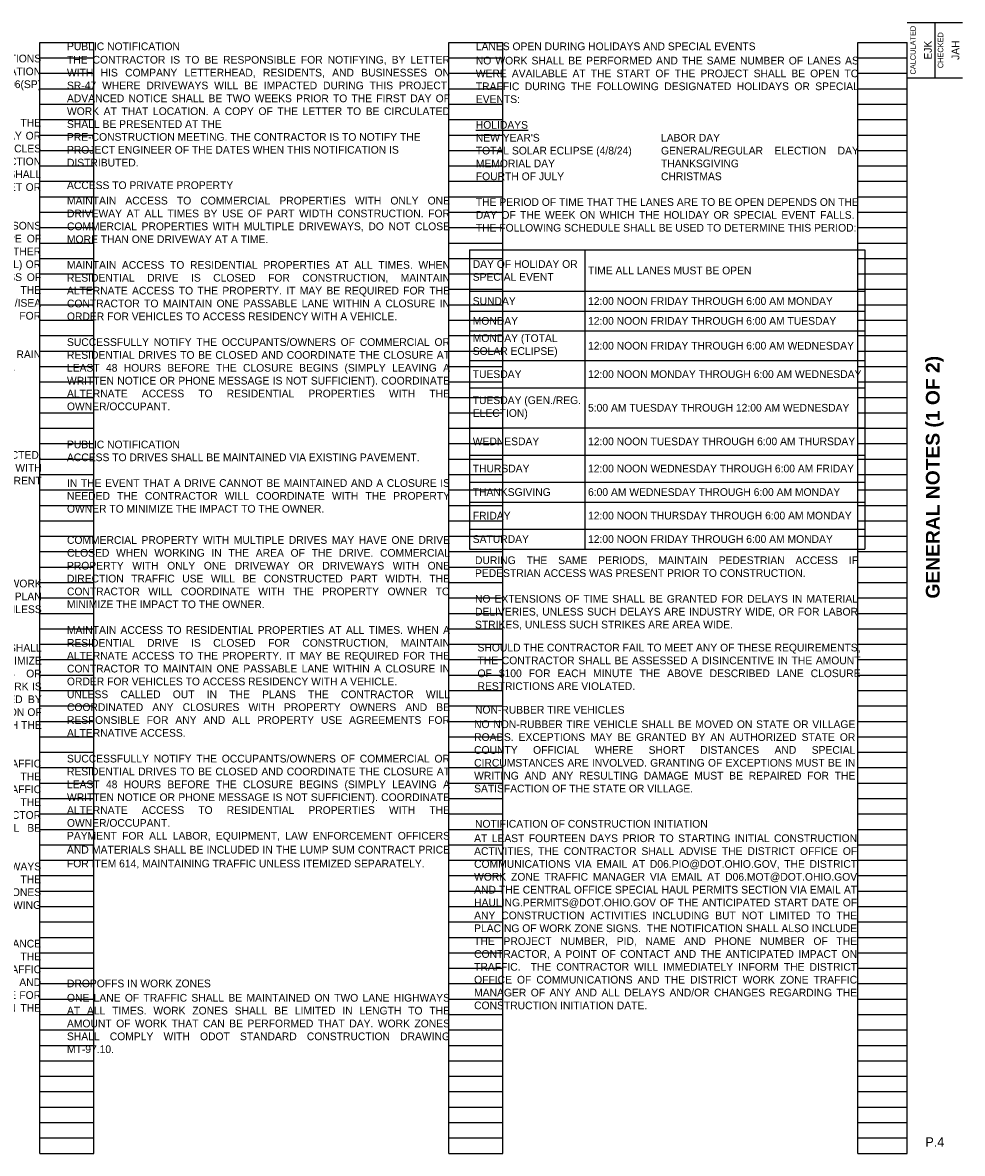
# Paper-space layout 'GENERAL NOTES 1' of a CAD drawing. Header units: feet. Extents: x 2 to 54.8, y -15.3 to 22.7.
# Tile 2 of 4: x 16.4 to 33.5, y 1 to 21.5. Entities that reach past the tile are written whole.
import ezdxf
from ezdxf.enums import TextEntityAlignment as Align

# ---------------------------------------------------------------- set-up
doc = ezdxf.new("R2010")
doc.units = ezdxf.units.FT
doc.header["$MEASUREMENT"] = 0
doc.layers.add('SH_Border', color=7, linetype='Continuous')
doc.layers.add('SH_Text', color=7, linetype='Continuous')
doc.styles.add('Slanted-Normal', font='font31.shx', dxfattribs={"height": 0.14})
doc.styles.get("Standard").update_dxf_attribs({"font": 'arial.ttf'})
doc.styles.add('Straight-Normal', font='font30.shx', dxfattribs={"height": 0.14})
doc.styles.add('Straight-Sub Title', font='font30.shx', dxfattribs={"height": 0.17})

# ---------------------------------------------------------------- blocks, each defined once
blk = doc.blocks.new('*T882')
at = {"layer": 'SH_Text', "color": 0, "linetype": 'ByBlock', "lineweight": -2, "transparency": 16777216}
for p, q in [((0, 0), (7.176, 0)), ((0, 0), (0, -5.429)), ((2.092, 0), (2.092, -5.429)), ((7.176, 0), (7.176, -5.429)), ((0, -0.75), (7.176, -0.75)), ((0, -1.11), (7.176, -1.11)), ((0, -1.47), (7.176, -1.47)), ((0, -2.009), (7.176, -2.009)), ((0, -2.503), (7.176, -2.503)), ((0, -3.229), (7.176, -3.229)), ((0, -3.723), (7.176, -3.723)), ((0, -4.216), (7.176, -4.216)), ((0, -4.576), (7.176, -4.576)), ((0, -5.069), (7.176, -5.069)), ((0, -5.429), (7.176, -5.429))]:
    blk.add_line(p, q, dxfattribs=at)
at = {"layer": 'SH_Text', "color": 0, "transparency": 16777216, "char_height": 0.14, "attachment_point": 4}
for s, insert, width in [('{\\Ffont31|c0;DAY OF HOLIDAY OR SPECIAL EVENT}', (0.06, -0.375), 1.97232), ('{\\Ffont31|c0;TIME ALL LANES MUST BE OPEN}', (2.152, -0.375), 4.96319), ('{\\Ffont31|c0;SUNDAY}', (0.06, -0.93), 1.97232), ('{\\Ffont31|c0;12:00 NOON FRIDAY THROUGH 6:00 AM MONDAY}', (2.152, -0.93), 4.96319), ('{\\Ffont31|c0;MONDAY}', (0.06, -1.29), 1.97232), ('{\\Ffont31|c0;12:00 NOON FRIDAY THROUGH 6:00 AM TUESDAY}', (2.152, -1.29), 4.96319), ('{\\Ffont31|c0;MONDAY (TOTAL SOLAR ECLIPSE)}', (0.06, -1.74), 1.97232), ('{\\Ffont31|c0;12:00 NOON FRIDAY THROUGH 6:00 AM WEDNESDAY}', (2.152, -1.74), 4.96319), ('{\\Ffont31|c0;TUESDAY}', (0.06, -2.256), 1.97232), ('{\\Ffont31|c0;12:00 NOON MONDAY THROUGH 6:00 AM WEDNESDAY}', (2.152, -2.256), 4.96319), ('{\\Ffont31|c0;TUESDAY (GEN./REG. ELECTION)}', (0.06, -2.866), 1.97232), ('{\\Ffont31|c0;5:00 AM TUESDAY THROUGH 12:00 AM WEDNESDAY}', (2.152, -2.866), 4.96319), ('{\\Ffont31|c0;WEDNESDAY}', (0.06, -3.476), 1.97232), ('{\\Ffont31|c0;12:00 NOON TUESDAY THROUGH 6:00 AM THURSDAY}', (2.152, -3.476), 4.96319), ('{\\Ffont31|c0;THURSDAY}', (0.06, -3.969), 1.97232), ('{\\Ffont31|c0;12:00 NOON WEDNESDAY THROUGH 6:00 AM FRIDAY}', (2.152, -3.969), 4.96319), ('{\\Ffont31|c0;THANKSGIVING}', (0.06, -4.396), 1.97232), ('{\\Ffont31|c0;6:00 AM WEDNESDAY THROUGH 6:00 AM MONDAY}', (2.152, -4.396), 4.96319), ('{\\Ffont31|c0;FRIDAY}', (0.06, -4.823), 1.97232), ('{\\Ffont31|c0;12:00 NOON THURSDAY THROUGH 6:00 AM MONDAY}', (2.152, -4.823), 4.96319), ('{\\Ffont31|c0;SATURDAY}', (0.06, -5.249), 1.97232), ('{\\Ffont31|c0;12:00 NOON FRIDAY THROUGH 6:00 AM MONDAY}', (2.152, -5.249), 4.96319)]:
    blk.add_mtext(s, dxfattribs=dict(at, insert=insert, width=width))

psp = doc.layouts.new('GENERAL NOTES 1')

# ---------------------------------------------------------------- linework, layer by layer
at = {"layer": 'Defpoints', "color": 3, "linetype": 'Continuous'}
for p, q in [((16.76, 0.98), (16.76, 21.14)), ((16.76, 21.14), (17.74, 21.14)), ((17.74, 0.98), (17.74, 21.14)), ((24.18, 0.98), (24.18, 21.14)), ((24.18, 21.14), (25.16, 21.14)), ((25.16, 0.98), (25.16, 21.14)), ((31.6, 0.98), (31.6, 21.14)), ((31.6, 21.14), (32.5, 21.14)), ((32.5, 0.98), (32.5, 21.14)), ((16.76, 20.86), (17.74, 20.86)), ((24.18, 20.86), (25.16, 20.86)), ((31.6, 20.86), (32.5, 20.86)), ((16.76, 20.58), (17.74, 20.58)), ((24.18, 20.58), (25.16, 20.58)), ((31.6, 20.58), (32.5, 20.58)), ((16.76, 20.3), (17.74, 20.3)), ((24.18, 20.3), (25.16, 20.3)), ((31.6, 20.3), (32.5, 20.3)), ((16.76, 20.02), (17.74, 20.02)), ((24.18, 20.02), (25.16, 20.02)), ((31.6, 20.02), (32.5, 20.02)), ((16.76, 19.74), (17.74, 19.74)), ((24.18, 19.74), (25.16, 19.74)), ((31.6, 19.74), (32.5, 19.74)), ((16.76, 19.46), (17.74, 19.46)), ((24.18, 19.46), (25.16, 19.46)), ((31.6, 19.46), (32.5, 19.46)), ((16.76, 19.18), (17.74, 19.18)), ((24.18, 19.18), (25.16, 19.18)), ((31.6, 19.18), (32.5, 19.18)), ((16.76, 18.9), (17.74, 18.9)), ((24.18, 18.9), (25.16, 18.9)), ((31.6, 18.9), (32.5, 18.9)), ((16.76, 18.62), (17.74, 18.62)), ((24.18, 18.62), (25.16, 18.62)), ((31.6, 18.62), (32.5, 18.62)), ((16.76, 18.34), (17.74, 18.34)), ((24.18, 18.34), (25.16, 18.34)), ((31.6, 18.34), (32.5, 18.34)), ((16.76, 18.06), (17.74, 18.06)), ((24.18, 18.06), (25.16, 18.06)), ((31.6, 18.06), (32.5, 18.06)), ((16.76, 17.78), (17.74, 17.78)), ((24.18, 17.78), (25.16, 17.78)), ((31.6, 17.78), (32.5, 17.78)), ((16.76, 17.5), (17.74, 17.5)), ((24.18, 17.5), (25.16, 17.5)), ((31.6, 17.5), (32.5, 17.5)), ((16.76, 17.22), (17.74, 17.22)), ((24.18, 17.22), (25.16, 17.22)), ((31.6, 17.22), (32.5, 17.22)), ((16.76, 16.94), (17.74, 16.94)), ((24.18, 16.94), (25.16, 16.94)), ((31.6, 16.94), (32.5, 16.94)), ((16.76, 16.66), (17.74, 16.66)), ((24.18, 16.66), (25.16, 16.66)), ((31.6, 16.66), (32.5, 16.66)), ((16.76, 16.38), (17.74, 16.38)), ((24.18, 16.38), (25.16, 16.38)), ((31.6, 16.38), (32.5, 16.38)), ((16.76, 16.1), (17.74, 16.1)), ((24.18, 16.1), (25.16, 16.1)), ((31.6, 16.1), (32.5, 16.1)), ((16.76, 15.82), (17.74, 15.82)), ((24.18, 15.82), (25.16, 15.82)), ((31.6, 15.82), (32.5, 15.82)), ((16.76, 15.54), (17.74, 15.54)), ((24.18, 15.54), (25.16, 15.54)), ((31.6, 15.54), (32.5, 15.54)), ((16.76, 15.26), (17.74, 15.26)), ((24.18, 15.26), (25.16, 15.26)), ((31.6, 15.26), (32.5, 15.26)), ((16.76, 14.98), (17.74, 14.98)), ((24.18, 14.98), (25.16, 14.98)), ((31.6, 14.98), (32.5, 14.98)), ((16.76, 14.7), (17.74, 14.7)), ((24.18, 14.7), (25.16, 14.7)), ((31.6, 14.7), (32.5, 14.7)), ((16.76, 14.42), (17.74, 14.42)), ((24.18, 14.42), (25.16, 14.42)), ((31.6, 14.42), (32.5, 14.42)), ((16.76, 14.14), (17.74, 14.14)), ((24.18, 14.14), (25.16, 14.14)), ((31.6, 14.14), (32.5, 14.14)), ((16.76, 13.86), (17.74, 13.86)), ((24.18, 13.86), (25.16, 13.86)), ((31.6, 13.86), (32.5, 13.86)), ((16.76, 13.58), (17.74, 13.58)), ((24.18, 13.58), (25.16, 13.58)), ((31.6, 13.58), (32.5, 13.58)), ((16.76, 13.3), (17.74, 13.3)), ((24.18, 13.3), (25.16, 13.3)), ((31.6, 13.3), (32.5, 13.3)), ((16.76, 13.02), (17.74, 13.02)), ((24.18, 13.02), (25.16, 13.02)), ((31.6, 13.02), (32.5, 13.02)), ((16.76, 12.74), (17.74, 12.74)), ((24.18, 12.74), (25.16, 12.74)), ((31.6, 12.74), (32.5, 12.74)), ((16.76, 12.46), (17.74, 12.46)), ((24.18, 12.46), (25.16, 12.46)), ((31.6, 12.46), (32.5, 12.46)), ((16.76, 12.18), (17.74, 12.18)), ((24.18, 12.18), (25.16, 12.18)), ((31.6, 12.18), (32.5, 12.18)), ((16.76, 11.9), (17.74, 11.9)), ((24.18, 11.9), (25.16, 11.9)), ((31.6, 11.9), (32.5, 11.9)), ((16.76, 11.62), (17.74, 11.62)), ((24.18, 11.62), (25.16, 11.62)), ((31.6, 11.62), (32.5, 11.62)), ((16.76, 11.34), (17.74, 11.34)), ((24.18, 11.34), (25.16, 11.34)), ((31.6, 11.34), (32.5, 11.34)), ((16.76, 11.06), (17.74, 11.06)), ((24.18, 11.06), (25.16, 11.06)), ((31.6, 11.06), (32.5, 11.06)), ((16.76, 10.78), (17.74, 10.78)), ((24.18, 10.78), (25.16, 10.78)), ((31.6, 10.78), (32.5, 10.78)), ((16.76, 10.5), (17.74, 10.5)), ((24.18, 10.5), (25.16, 10.5)), ((31.6, 10.5), (32.5, 10.5)), ((16.76, 10.22), (17.74, 10.22)), ((24.18, 10.22), (25.16, 10.22)), ((31.6, 10.22), (32.5, 10.22)), ((16.76, 9.94), (17.74, 9.94)), ((24.18, 9.94), (25.16, 9.94)), ((31.6, 9.94), (32.5, 9.94)), ((16.76, 9.66), (17.74, 9.66)), ((24.18, 9.66), (25.16, 9.66)), ((31.6, 9.66), (32.5, 9.66)), ((16.76, 9.38), (17.74, 9.38)), ((24.18, 9.38), (25.16, 9.38)), ((31.6, 9.38), (32.5, 9.38)), ((16.76, 9.1), (17.74, 9.1)), ((24.18, 9.1), (25.16, 9.1)), ((31.6, 9.1), (32.5, 9.1)), ((16.76, 8.82), (17.74, 8.82)), ((24.18, 8.82), (25.16, 8.82)), ((31.6, 8.82), (32.5, 8.82)), ((16.76, 8.54), (17.74, 8.54)), ((24.18, 8.54), (25.16, 8.54)), ((31.6, 8.54), (32.5, 8.54)), ((16.76, 8.26), (17.74, 8.26)), ((24.18, 8.26), (25.16, 8.26)), ((31.6, 8.26), (32.5, 8.26)), ((16.76, 7.98), (17.74, 7.98)), ((24.18, 7.98), (25.16, 7.98)), ((31.6, 7.98), (32.5, 7.98)), ((16.76, 7.7), (17.74, 7.7)), ((24.18, 7.7), (25.16, 7.7)), ((31.6, 7.7), (32.5, 7.7)), ((16.76, 7.42), (17.74, 7.42)), ((24.18, 7.42), (25.16, 7.42)), ((31.6, 7.42), (32.5, 7.42)), ((16.76, 7.14), (17.74, 7.14)), ((24.18, 7.14), (25.16, 7.14)), ((31.6, 7.14), (32.5, 7.14)), ((16.76, 6.86), (17.74, 6.86)), ((24.18, 6.86), (25.16, 6.86)), ((31.6, 6.86), (32.5, 6.86)), ((16.76, 6.58), (17.74, 6.58)), ((24.18, 6.58), (25.16, 6.58)), ((31.6, 6.58), (32.5, 6.58)), ((16.76, 6.3), (17.74, 6.3)), ((24.18, 6.3), (25.16, 6.3)), ((31.6, 6.3), (32.5, 6.3)), ((16.76, 6.02), (17.74, 6.02)), ((24.18, 6.02), (25.16, 6.02)), ((31.6, 6.02), (32.5, 6.02)), ((16.76, 5.74), (17.74, 5.74)), ((24.18, 5.74), (25.16, 5.74)), ((31.6, 5.74), (32.5, 5.74)), ((16.76, 5.46), (17.74, 5.46)), ((24.18, 5.46), (25.16, 5.46)), ((31.6, 5.46), (32.5, 5.46)), ((16.76, 5.18), (17.74, 5.18)), ((24.18, 5.18), (25.16, 5.18)), ((31.6, 5.18), (32.5, 5.18)), ((16.76, 4.9), (17.74, 4.9)), ((24.18, 4.9), (25.16, 4.9)), ((31.6, 4.9), (32.5, 4.9)), ((16.76, 4.62), (17.74, 4.62)), ((24.18, 4.62), (25.16, 4.62)), ((31.6, 4.62), (32.5, 4.62)), ((16.76, 4.34), (17.74, 4.34)), ((24.18, 4.34), (25.16, 4.34)), ((31.6, 4.34), (32.5, 4.34)), ((16.76, 4.06), (17.74, 4.06)), ((24.18, 4.06), (25.16, 4.06)), ((31.6, 4.06), (32.5, 4.06)), ((16.76, 3.78), (17.74, 3.78)), ((24.18, 3.78), (25.16, 3.78)), ((31.6, 3.78), (32.5, 3.78)), ((16.76, 3.5), (17.74, 3.5)), ((24.18, 3.5), (25.16, 3.5)), ((31.6, 3.5), (32.5, 3.5)), ((16.76, 3.22), (17.74, 3.22)), ((24.18, 3.22), (25.16, 3.22)), ((31.6, 3.22), (32.5, 3.22)), ((16.76, 2.94), (17.74, 2.94)), ((24.18, 2.94), (25.16, 2.94)), ((31.6, 2.94), (32.5, 2.94)), ((16.76, 2.66), (17.74, 2.66)), ((24.18, 2.66), (25.16, 2.66)), ((31.6, 2.66), (32.5, 2.66)), ((16.76, 2.38), (17.74, 2.38)), ((24.18, 2.38), (25.16, 2.38)), ((31.6, 2.38), (32.5, 2.38)), ((16.76, 2.1), (17.74, 2.1)), ((24.18, 2.1), (25.16, 2.1)), ((31.6, 2.1), (32.5, 2.1)), ((16.76, 1.82), (17.74, 1.82)), ((24.18, 1.82), (25.16, 1.82)), ((31.6, 1.82), (32.5, 1.82)), ((16.76, 1.54), (17.74, 1.54)), ((24.18, 1.54), (25.16, 1.54)), ((31.6, 1.54), (32.5, 1.54)), ((16.76, 1.26), (17.74, 1.26)), ((24.18, 1.26), (25.16, 1.26)), ((31.6, 1.26), (32.5, 1.26)), ((16.76, 0.98), (17.74, 0.98)), ((24.18, 0.98), (25.16, 0.98)), ((31.6, 0.98), (32.5, 0.98))]:
    psp.add_line(p, q, dxfattribs=at)
at = {"layer": 'SH_Border', "color": 7, "linetype": 'Continuous'}
for p, q in [((32.5, 21.5), (33.5, 21.5)), ((33, 21.5), (33, 20.5)), ((32.5, 20.5), (33.5, 20.5))]:
    psp.add_line(p, q, dxfattribs=at)

# ---------------------------------------------------------------- block references
psp.add_blockref('*T882', (24.554, 17.376))

# ---------------------------------------------------------------- texts
at = {"insert": (33, 13.25), "char_height": 0.25, "width": 6.15215, "attachment_point": 5, "rotation": 90}
psp.add_mtext('\\pxqc;{\\fArial|b1|i0|c0|p34;GENERAL NOTES (1 OF 2)}', dxfattribs=at)
at = {"insert": (33, 1.187), "char_height": 0.17, "width": 0.79768, "attachment_point": 5, "style": 'Straight-Sub Title'}
psp.add_mtext('P.4', dxfattribs=at)
at = {"layer": 'SH_Text', "linetype": 'Continuous', "style": 'Straight-Sub Title'}
for s, p in [('CALCULATED', (32.553, 21)), ('CHECKED', (33.053, 21))]:
    psp.add_text(s, height=0.1, rotation=90, dxfattribs=at).set_placement(p, align=Align.TOP_CENTER)
at = {"layer": 'SH_Text', "char_height": 0.14, "attachment_point": 1, "style": 'Slanted-Normal'}
for s, insert, width in [('PUBLIC NOTIFICATION', (17.25, 21.14), 4.89293), ('LANES OPEN DURING HOLIDAYS AND SPECIAL EVENTS', (24.67, 21.14), 6.17878), ('ACCESS TO PRIVATE PROPERTY', (17.25, 18.62), 4.89293), ('PUBLIC NOTIFICATION', (17.25, 13.915), 4.89293), ('NON-RUBBER TIRE VEHICLES', (24.655, 9.1), 6.26305), ('NOTIFICATION OF CONSTRUCTION INITIATION', (24.655, 7.031), 4.89293), ('DROPOFFS IN WORK ZONES', (17.25, 4.134), 4.89293)]:
    psp.add_mtext(s, dxfattribs=dict(at, insert=insert, width=width))
at = {"layer": 'SH_Text', "char_height": 0.14, "width": 0.87194, "attachment_point": 5, "rotation": 90, "style": 'Straight-Normal'}
for s, insert in [('\\pxqc;EJK', (32.875, 21)), ('\\pxqc;JAH', (33.375, 21))]:
    psp.add_mtext(s, dxfattribs=dict(at, insert=insert))
at = {"layer": 'SH_Text', "insert": (9.83, 21.152), "char_height": 0.14, "attachment_point": 1, "style": 'Slanted-Normal'}
psp.add_mtext_dynamic_manual_height_columns('\\pxqj;\\PTHE CONTRACTOR SHALL FOLLOW ALL REQUIREMENTS OF SECTIONS XXIV AND XXXIV OF THE OHIO DEPARTMENT OF TRANSPORTATION SAFETY & HEALTH STANDARD OPERATING PROCEDURE 220-006(SP) EFFECTIVE: NOVEMBER 1, 2018 (EXCEPT AS AMENDED BELOW).\\P\\PXXIV.^IHEAD PROTECTION (HARD HATS) ALL PERSONS WITHIN THE RIGHT-OF-WAY OF ANY HIGHWAY OR ANY OTHER TYPE OF ROADWAY OR CONSTRUCTION SITE WHO ARE EXPOSED TO WITHER TRAFFIC (VEHICLES USING THE HIGHWAY FOR PURPOSES OF TRAVEL) OR CONSTRUCTION EQUIPMENT WITHIN THE WORK AREA, REGARDLESS OF JOB TYPE, SHALL WEAR APPROPRIATE HEAD PROTECTION. ALL HARD HATS MUST MEET OR EXCEED ANSI Z89.1-2009 TYPE 1, CLASS E-G REQUIREMENTS.\\P\\PXXXIV.^ISAFETY APPAREL AND VEST (HIGH VISIBILITY) ALL PERSONS WITHIN THE RIGHT-OF-WAY OF ANY HIGHWAY OR ANY OTHER TYPE OF ROADWAY OR CONSTRUCTION SITE WHO ARE EXPOSED TO EITHER TRAFFIC (VEHICLES USING THE HIGHWAY FOR PURPOSES OF TRAVEL) OR CONSTRUCTION EQUIPMENT WITHIN THE WORK AREA, REGARDLESS OF JOB TYPE, SHALL WEAR A HIGH VISIBILITY VEST THAT MEETS THE PERFORMANCE CLASS II OR CLASS III REQUIREMENTS OF THE ANSI/ISEA 107-2015 PUBLICATION ENTITLED "AMERICAN NATIONAL STANDARD FOR HIGH-VISIBILITY SAFETY APPAREL AND ACCESORIES."\\P\\PWORKERS MAY WEAR AN ANSI CLASS II OR CLASS III APPROVED RAIN SUIT, JACKET OR OTHER APPAREL WITHOUT A SAFETY VEST OVER IT.', width=6.93, gutter_width=1, heights=[0], dxfattribs=at)
at = {"layer": 'SH_Text', "attachment_point": 1}
for s, width, heights, insert, char_height in [('\\pxqj;{\\Ffont31|c0;THE CONTRACTOR IS TO BE RESPONSIBLE FOR NOTIFYING, BY LETTER WITH HIS COMPANY LETTERHEAD, RESIDENTS, AND BUSINESSES ON SR-47 WHERE DRIVEWAYS WILL BE IMPACTED DURING THIS PROJECT. ADVANCED NOTICE SHALL BE TWO WEEKS PRIOR TO THE FIRST DAY OF WORK AT THAT LOCATION. A COPY OF THE LETTER TO BE CIRCULATED SHALL BE PRESENTED AT THE \\P\\pq*;PRE-CONSTRUCTION MEETING. THE CONTRACTOR IS TO NOTIFY THE PROJECT ENGINEER OF THE DATES WHEN THIS NOTIFICATION IS DISTRIBUTED.}', 6.93, [0], (17.25, 20.896), 0.14), ("\\pxqj;{\\Ffont31|c0;NO WORK SHALL BE PERFORMED AND THE SAME NUMBER OF LANES AS WERE AVAILABLE AT THE START OF THE PROJECT SHALL BE OPEN TO TRAFFIC DURING THE FOLLOWING DESIGNATED HOLIDAYS OR SPECIAL EVENTS:\\P\\P\\LHOLIDAYS\\P\\lNEW YEAR'S^I^I^I^ILABOR DAY\\PTOTAL SOLAR ECLIPSE (4/8/24)^IGENERAL/REGULAR ELECTION DAY MEMORIAL DAY ^I^I^I^ITHANKSGIVING\\PFOURTH OF JULY\\fCourier New|b0|i0|c0|p49;\\~\\Ffont31|c0;^I^I^ICHRISTMAS^I\\P\\PTHE PERIOD OF TIME THAT THE LANES ARE TO BE OPEN DEPENDS ON THE DAY OF THE WEEK ON WHICH THE HOLIDAY OR SPECIAL EVENT FALLS.  THE FOLLOWING SCHEDULE SHALL BE USED TO DETERMINE THIS PERIOD:\\P^I}", 6.93, [0], (24.67, 20.881), 0.14), ('\\pxqj;{\\Ffont31|c0;MAINTAIN ACCESS TO COMMERCIAL PROPERTIES WITH ONLY ONE DRIVEWAY AT ALL TIMES BY USE OF PART WIDTH CONSTRUCTION. FOR COMMERCIAL PROPERTIES WITH MULTIPLE DRIVEWAYS, DO NOT CLOSE MORE THAN ONE DRIVEWAY AT A TIME.\\P\\PMAINTAIN ACCESS TO RESIDENTIAL PROPERTIES AT ALL TIMES. WHEN RESIDENTIAL DRIVE IS CLOSED FOR CONSTRUCTION, MAINTAIN ALTERNATE ACCESS TO THE PROPERTY. IT MAY BE REQUIRED FOR THE CONTRACTOR TO MAINTAIN ONE PASSABLE LANE WITHIN A CLOSURE IN ORDER FOR VEHICLES TO ACCESS RESIDENCY WITH A VEHICLE.\\P\\PSUCCESSFULLY NOTIFY THE OCCUPANTS/OWNERS OF COMMERCIAL OR RESIDENTIAL DRIVES TO BE CLOSED AND COORDINATE THE CLOSURE AT LEAST 48 HOURS BEFORE THE CLOSURE BEGINS (SIMPLY LEAVING A WRITTEN NOTICE OR PHONE MESSAGE IS NOT SUFFICIENT). COORDINATE ALTERNATE ACCESS TO RESIDENTIAL PROPERTIES WITH THE OWNER/OCCUPANT.}', 6.93, [0], (17.25, 18.34), 0.14), ('\\pxr-0.075,qj;{\\Ffont31|c0;ALL TRAFFIC CONTROL DEVICES SHALL BE FURNISHED, ERECTED, MAINTAINED, AND REMOVED BY THE CONTRACTOR IN ACCORDANCE WITH THE OHIO MANUAL OF UNIFORM TRAFFIC CONTROL DEVICES (CURRENT EDITION).  COPIES ARE AVAILABLE FROM,\\P\\pq*;\\P\\ptr34.875;THE OHIO DEPARTMENT OF TRANSPORTATION\\P\\ptz;BUREAU OF TRAFFIC,\\P\\pt31.48333;1980 WEST BROAD STREET\\P\\ptz;COLUMBUS, OHIO 43223\\P\\P\\pqj;THE CONTRACTOR SHALL NOT ORDER MATERIALS OR PERFORM WORK LISTED IN THE GENERAL SUMMARY FOR ITEMS DESIGNATED BY PLAN NOTE TO BE USED "AS DIRECTED BY THE ENGINEER" UNLESS AUTHORIZED BY THE ENGINEER.\\P\\PLENGTH AND DURATION OF LANE CLOSURES AND RESTRICTIONS SHALL BE AT THE APPROVAL OF THE ENGINEER. IT IS THE INTENT TO MINIMIZE THE IMPACT TO THE TRAVELING PUBLIC. LANE CLOSURES OR RESTRICTIONS OVER SEGMENTS OF THE PROJECT IN WHICH NO WORK IS ANTICIPATED WITHIN A REASONABLE TIME FRAME, AS DETERMINED BY THE ENGINEER, SHALL NOT BE PERMITTED. THE LEVEL OF UTILIZATION OF MAINTENANCE OF TRAFFIC DEVICES SHALL BE COMMENSURATE WITH THE WORK IN PROGRESS.\\P\\P\\pr0;CONSTRUCTION OPERATIONS SHALL NOT BEGIN UNTIL ALL TRAFFIC CONTROL IS IN PLACE AND APPROVED BY ODOT PERSONNEL.  THE CONSTRUCTION INSPECTOR SHALL APPROVE ALL TEMPORARY TRAFFIC CONTROL DEVICES FOR CONDITION AND LOCATION BEFORE THE CONTRACTOR WILL BE ALLOWED TO BEGIN WORK.  IF THE CONTRACTOR DOES NOT COMPLY WITH THE STANDARDS, HIS PERMIT SHALL BE REVOKED AND ALL WORK SHALL BE TERMINATED.\\P\\pq*;\\P\\pqj;ONE LANE OF TRAFFIC SHALL BE MAINTAINED ON TWO LANE HIGHWAYS AT ALL TIMES. WORK ZONES SHALL BE LIMITED IN LENGTH TO THE AMOUNT OF WORK THAT CAN BE PERFORMED THAT DAY. WORK ZONES SHALL COMPLY WITH ODOT STANDARD CONSTRUCTION DRAWING MT-97.10.\\P\\P\\pa0.66667,se1.07917,t8.3625;ALL WORK AND TRAFFIC CONTROL DEVICES SHALL BE IN ACCORDANCE WITH C&MS 614 AND OTHER APPLICABLE PORTIONS OF THE SPECIFICATIONS, AS WELL AS THE OHIO MANUAL OF UNIFORM TRAFFIC CONTROL DEVICES. PAYMENT FOR ALL LABOR, EQUIPMENT AND MATERIALS SHALL BE INCLUDED IN THE LUMP SUM CONTRACT PRICE FOR ITEM 614, MAINTAINING TRAFFIC, UNLESS SEPARATELY ITEMIZED IN THE PLAN.}', 6.93, [11.215], (9.83, 13.725), 0.14), ('\\pxqj;{\\Ffont31|c0;\\H0.7x;\\PACCESS TO DRIVES SHALL BE MAINTAINED VIA EXISTING PAVEMENT.\\P\\PIN THE EVENT THAT A DRIVE CANNOT BE MAINTAINED AND A CLOSURE IS NEEDED THE CONTRACTOR WILL COORDINATE WITH THE PROPERTY OWNER TO MINIMIZE THE IMPACT TO THE OWNER.\\P\\H1.42857x;\\P\\H0.7x;COMMERCIAL PROPERTY WITH MULTIPLE DRIVES MAY HAVE ONE DRIVE CLOSED WHEN WORKING IN THE AREA OF THE DRIVE. COMMERCIAL PROPERTY WITH ONLY ONE DRIVEWAY OR DRIVEWAYS WITH ONE DIRECTION TRAFFIC USE WILL BE CONSTRUCTED PART WIDTH. THE CONTRACTOR WILL COORDINATE WITH THE PROPERTY OWNER TO MINIMIZE THE IMPACT TO THE OWNER.\\P\\P\\pa0.66667;MAINTAIN ACCESS TO RESIDENTIAL PROPERTIES AT ALL TIMES. WHEN A RESIDENTIAL DRIVE IS CLOSED FOR CONSTRUCTION, MAINTAIN ALTERNATE ACCESS TO THE PROPERTY. IT MAY BE REQUIRED FOR THE CONTRACTOR TO MAINTAIN ONE PASSABLE LANE WITHIN A CLOSURE IN ORDER FOR VEHICLES TO ACCESS RESIDENCY WITH A VEHICLE.\\H1.42857x;\\P\\pa0.25;\\H0.7x;UNLESS CALLED OUT IN THE PLANS THE CONTRACTOR WILL COORDINATED ANY CLOSURES WITH PROPERTY OWNERS AND BE RESPONSIBLE FOR ANY AND ALL PROPERTY USE AGREEMENTS FOR ALTERNATIVE ACCESS.\\P\\P\\pa0.66667;SUCCESSFULLY NOTIFY THE OCCUPANTS/OWNERS OF COMMERCIAL OR RESIDENTIAL DRIVES TO BE CLOSED AND COORDINATE THE CLOSURE AT LEAST 48 HOURS BEFORE THE CLOSURE BEGINS (SIMPLY LEAVING A WRITTEN NOTICE OR PHONE MESSAGE IS NOT SUFFICIENT). COORDINATE ALTERNATE ACCESS TO RESIDENTIAL PROPERTIES WITH THE OWNER/OCCUPANT.\\P\\psm1.07917;PAYMENT FOR ALL LABOR, EQUIPMENT, LAW ENFORCEMENT OFFICERS AND MATERIALS SHALL BE INCLUDED IN THE LUMP SUM CONTRACT PRICE FOR ITEM 614, MAINTAINING TRAFFIC UNLESS ITEMIZED SEPARATELY.}', 6.93, [0], (17.25, 13.915), 0.2), ('\\pxqj;{\\Ffont31|c0;DURING THE SAME PERIODS, MAINTAIN PEDESTRIAN ACCESS IF PEDESTRIAN ACCESS WAS PRESENT PRIOR TO CONSTRUCTION. \\P\\PNO EXTENSIONS OF TIME SHALL BE GRANTED FOR DELAYS IN MATERIAL DELIVERIES, UNLESS SUCH DELAYS ARE INDUSTRY WIDE, OR FOR LABOR STRIKES, UNLESS SUCH STRIKES ARE AREA WIDE.}', 6.93, [0], (24.655, 11.814), 0.14), ('\\pxqj;{\\Ffont31|c0;SHOULD THE CONTRACTOR FAIL TO MEET ANY OF THESE REQUIREMENTS, THE CONTRACTOR SHALL BE ASSESSED A DISINCENTIVE IN THE AMOUNT OF $100 FOR EACH MINUTE THE ABOVE DESCRIBED LANE CLOSURE RESTRICTIONS ARE VIOLATED.}', 6.93, [0], (24.701, 10.229), 0.14), ('\\pxqj;{\\Ffont31|c0;NO NON-RUBBER TIRE VEHICLE SHALL BE MOVED ON STATE OR VILLAGE ROADS. EXCEPTIONS MAY BE GRANTED BY AN AUTHORIZED STATE OR COUNTY OFFICIAL WHERE SHORT DISTANCES AND SPECIAL CIRCUMSTANCES ARE INVOLVED. GRANTING OF EXCEPTIONS MUST BE IN WRITING AND ANY RESULTING DAMAGE MUST BE REPAIRED FOR THE SATISFACTION OF THE STATE OR VILLAGE.}', 6.89699, [5.867], (24.639, 8.838), 0.14), ('\\pxqj;{\\Ffont31|c0;AT LEAST FOURTEEN DAYS PRIOR TO STARTING INITIAL CONSTRUCTION ACTIVITIES, THE CONTRACTOR SHALL ADVISE THE DISTRICT OFFICE OF COMMUNICATIONS VIA EMAIL AT D06.PIO@DOT.OHIO.GOV, THE DISTRICT WORK ZONE TRAFFIC MANAGER VIA EMAIL AT D06.MOT@DOT.OHIO.GOV AND THE CENTRAL OFFICE SPECIAL HAUL PERMITS SECTION VIA EMAIL AT HAULING.PERMITS@DOT.OHIO.GOV OF THE ANTICIPATED START DATE OF ANY CONSTRUCTION ACTIVITIES INCLUDING BUT NOT LIMITED TO THE PLACING OF WORK ZONE SIGNS.  THE NOTIFICATION SHALL ALSO INCLUDE THE PROJECT NUMBER, PID, NAME AND PHONE NUMBER OF THE CONTRACTOR, A POINT OF CONTACT AND THE ANTICIPATED IMPACT ON TRAFFIC.  THE CONTRACTOR WILL IMMEDIATELY INFORM THE DISTRICT OFFICE OF COMMUNICATIONS AND THE DISTRICT WORK ZONE TRAFFIC MANAGER OF ANY AND ALL DELAYS AND/OR CHANGES REGARDING THE CONSTRUCTION INITIATION DATE. }', 6.93, [0], (24.639, 6.769), 0.14), ('\\pxqj;{\\Ffont31|c0;ONE LANE OF TRAFFIC SHALL BE MAINTAINED ON TWO LANE HIGHWAYS AT ALL TIMES. WORK ZONES SHALL BE LIMITED IN LENGTH TO THE AMOUNT OF WORK THAT CAN BE PERFORMED THAT DAY. WORK ZONES SHALL COMPLY WITH ODOT STANDARD CONSTRUCTION DRAWING MT-97.10. }', 6.93, [0], (17.25, 3.874), 0.14)]:
    psp.add_mtext_dynamic_manual_height_columns(s, width=width, gutter_width=1, heights=heights, dxfattribs=dict(at, insert=insert, char_height=char_height))

doc.saveas('drawing.dxf')
